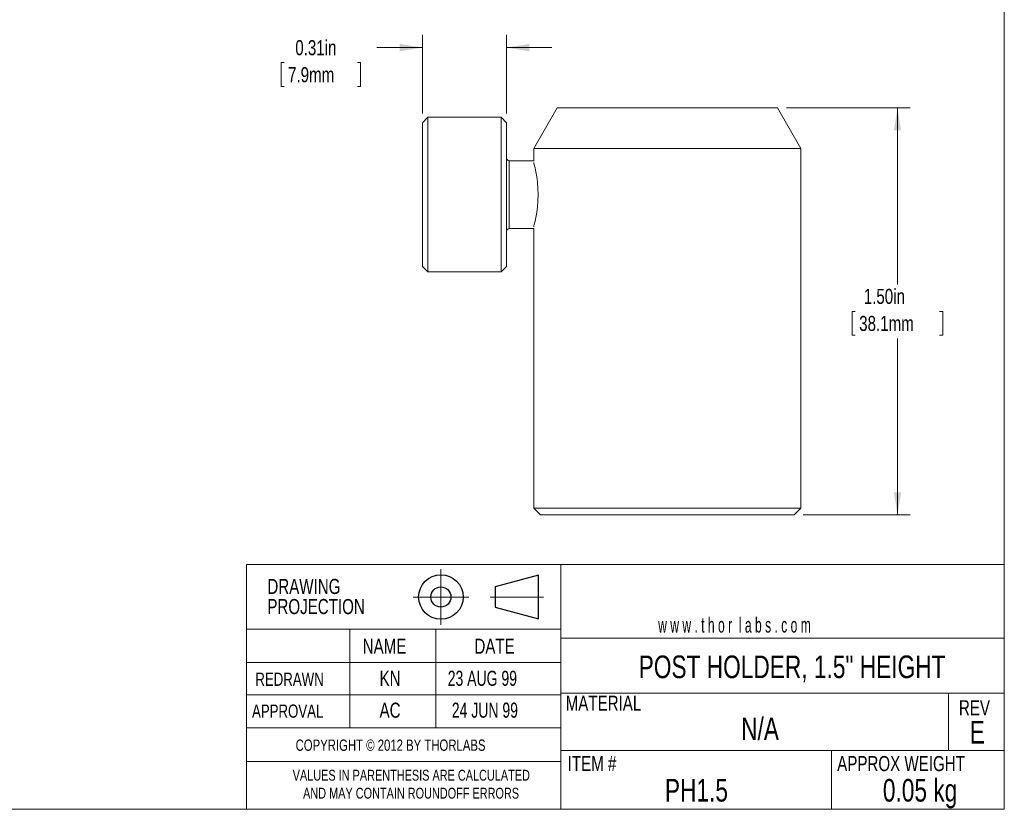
# Model space of a CAD drawing. Header units: inches. Extents: x 0.1 to 10.9, y 0 to 8.5.
# Tile 2 of 7: x 5.5 to 10.9, y 0 to 4.4. Entities that reach past the tile are written whole.
import ezdxf

# ---------------------------------------------------------------- set-up
doc = ezdxf.new("R2010")
doc.units = ezdxf.units.IN
doc.header["$MEASUREMENT"] = 0
doc.header["$PDSIZE"] = -1
doc.linetypes.add('CENTERX2', pattern=[0.8, 0.5, -0.1, 0.1, -0.1])
doc.styles.add('SLDTEXTSTYLE0', font='TXT', dxfattribs={"width": 0.75})
doc.styles.add('SLDTEXTSTYLE1', font='TXT', dxfattribs={"width": 0.694444})
doc.styles.add('SLDTEXTSTYLE2', font='TXT', dxfattribs={"width": 0.6})
doc.dimstyles.new('SLDDIMSTYLE4', dxfattribs={"dimtxt": 0.083333, "dimasz": 0.125, "dimexe": 0, "dimexo": 0.0625, "dimgap": 0.020833, "dimtad": 0, "dimtih": 1, "dimtoh": 1, "dimlfac": 0.666667, "dimrnd": 1e-09, "dimzin": 4, "dimdsep": 46, "dimtxsty": 'SLDTEXTSTYLE0', "dimsah": 1, "dimcen": 0.09, "dimadec": 0, "dimazin": 1, "dimtfac": 1, "dimtofl": 0, "dimtmove": 0, "dimatfit": 3, "dimfxl": 1, "dimfrac": 2, "dimtolj": 1, "dimtzin": 12, "dimarcsym": 0})
doc.dimstyles.new('SLDDIMSTYLE5', dxfattribs={"dimtxt": 0.083333, "dimasz": 0.125, "dimexe": 0, "dimexo": 0.0625, "dimgap": 0.020833, "dimtad": 0, "dimtih": 1, "dimtoh": 1, "dimlfac": 0.666667, "dimrnd": 1e-09, "dimzin": 12, "dimdsep": 46, "dimtxsty": 'SLDTEXTSTYLE0', "dimsah": 1, "dimcen": 0.09, "dimadec": 0, "dimazin": 3, "dimtfac": 1, "dimtmove": 0, "dimatfit": 0, "dimfxl": 1, "dimfrac": 2, "dimtolj": 1, "dimtzin": 12, "dimarcsym": 0})

# ---------------------------------------------------------------- blocks, each defined once
blk = doc.blocks.new('Third Angle Projection Block')
at = {"color": 7, "linetype": 'CENTERX2', "lineweight": 0}
for p, q in [((3.9951, 0.9376), (3.9951, 0.5538)), ((3.8033, 0.7457), (4.187, 0.7457)), ((4.3361, 0.7457), (4.7029, 0.7457))]:
    blk.add_line(p, q, dxfattribs=at)
at = {"color": 7, "linetype": 'Continuous', "lineweight": 30}
for p, q in [((4.6701, 0.8957), (4.3701, 0.8153)), ((4.6701, 0.5957), (4.6701, 0.8957)), ((4.3701, 0.8153), (4.3701, 0.6761)), ((4.3701, 0.6761), (4.6701, 0.5957))]:
    blk.add_line(p, q, dxfattribs=at)
for radius in [0.1536, 0.0696]:
    blk.add_circle((3.9951, 0.7457), radius, dxfattribs=at)
at = {"color": 7, "linetype": 'Continuous', "lineweight": 0}
blk.add_point((3.9951, 0.7457), dxfattribs=at)
blk = doc.blocks.new('SW_NOTE_0')
at = {"color": 0, "linetype": 'Continuous', "lineweight": 0, "char_height": 0.06, "attachment_point": 2, "style": 'SLDTEXTSTYLE0'}
for s, insert in [('VALUES IN PARENTHESIS ARE CALCULATED', (0.7837, 0.0773)), ('AND MAY CONTAIN ROUNDOFF ERRORS', (0.7826, -0.022))]:
    blk.add_mtext(s, dxfattribs=dict(at, insert=insert))
blk = doc.blocks.new('SW_NOTE_1')
at = {"color": 0, "linetype": 'Continuous', "lineweight": 0, "char_height": 0.08333, "attachment_point": 1, "style": 'SLDTEXTSTYLE0'}
for s, insert in [('DRAWING', (0, 0.1074)), ('PROJECTION', (0, -0.0037))]:
    blk.add_mtext(s, dxfattribs=dict(at, insert=insert))
blk = doc.blocks.new('*D12')
at = {"color": 7, "linetype": 'Continuous', "lineweight": 0}
for p, q in [((9.7403, 3.9108), (10.4242, 3.9108)), ((10.3542, 3.9108), (10.3542, 2.9351)), ((10.1212, 2.7858), (10.1043, 2.7858)), ((10.1043, 2.7858), (10.1043, 2.6534)), ((10.5872, 2.7858), (10.6041, 2.7858)), ((10.6041, 2.7858), (10.6041, 2.6534)), ((10.1043, 2.6534), (10.1212, 2.6534)), ((10.3542, 1.6608), (10.3542, 2.6365)), ((10.6041, 2.6534), (10.5872, 2.6534)), ((9.8327, 1.6608), (10.4242, 1.6608))]:
    blk.add_line(p, q, dxfattribs=at)
for points in [[(10.3542, 3.9108), (10.3342, 3.7858), (10.3742, 3.7858)], [(10.3542, 1.6608), (10.3742, 1.7858), (10.3342, 1.7858)]]:
    blk.add_solid(points, dxfattribs=at)
at = {"color": 7, "linetype": 'Continuous', "lineweight": 0, "char_height": 0.08333, "attachment_point": 1, "style": 'SLDTEXTSTYLE0'}
for s, insert in [('1.50in', (10.1677, 2.9102, 0.0059)), ('38.1mm', (10.1423, 2.7608, 0.0059))]:
    blk.add_mtext(s, dxfattribs=dict(at, insert=insert))
blk = doc.blocks.new('*D13')
at = {"color": 7, "linetype": 'Continuous', "lineweight": 0}
for p, q in [((7.7288, 3.8783), (7.7288, 4.3132)), ((8.1938, 3.8783), (8.1938, 4.3132)), ((7.7288, 4.2432), (7.4775, 4.2432)), ((8.1938, 4.2432), (8.4438, 4.2432)), ((6.9652, 4.1601), (6.9483, 4.1601)), ((6.9483, 4.1601), (6.9483, 4.0277)), ((7.3696, 4.1601), (7.3865, 4.1601)), ((7.3865, 4.1601), (7.3865, 4.0277)), ((6.9483, 4.0277), (6.9652, 4.0277)), ((7.3865, 4.0277), (7.3696, 4.0277))]:
    blk.add_line(p, q, dxfattribs=at)
for points in [[(7.7288, 4.2432), (7.6038, 4.2632), (7.6038, 4.2232)], [(8.1938, 4.2432), (8.3188, 4.2232), (8.3188, 4.2632)]]:
    blk.add_solid(points, dxfattribs=at)
at = {"color": 7, "linetype": 'Continuous', "lineweight": 0, "char_height": 0.08333, "attachment_point": 1, "style": 'SLDTEXTSTYLE0'}
for s, insert in [('0.31in', (7.0262, 4.2844, 0.0059)), ('7.9mm', (6.9863, 4.1351, 0.0059))]:
    blk.add_mtext(s, dxfattribs=dict(at, insert=insert))

msp = doc.modelspace()

# ---------------------------------------------------------------- linework, layer by layer
at = {"color": 7, "linetype": 'Continuous', "lineweight": 0}
for p, q in [((10.9445, 0.0356), (10.9445, 8.4506)), ((8.4737, 3.9108), (8.3438, 3.6858)), ((8.4737, 3.9108), (9.6903, 3.9108)), ((9.8202, 3.6858), (9.6903, 3.9108)), ((7.7588, 3.8583), (7.7288, 3.8283)), ((7.7288, 3.0333), (7.7288, 3.8283)), ((8.1638, 3.8583), (7.7588, 3.8583)), ((7.7588, 3.0033), (7.7588, 3.8583)), ((8.1938, 3.8283), (8.1638, 3.8583)), ((8.1638, 3.0033), (8.1638, 3.8583)), ((8.1938, 3.0333), (8.1938, 3.8283)), ((7.7288, 3.7594), (7.7287, 3.7594)), ((7.7288, 3.6806), (7.7287, 3.6806)), ((8.3438, 3.6858), (8.3438, 3.6183)), ((9.8202, 3.6858), (8.3438, 3.6858)), ((9.8202, 1.6983), (9.8202, 3.6858)), ((8.3438, 3.6183), (8.2088, 3.6183)), ((7.7287, 3.5769), (7.7288, 3.5769)), ((7.7287, 3.4593), (7.7288, 3.4593)), ((7.7287, 3.4369), (7.7288, 3.4369)), ((7.7288, 3.3413), (7.7287, 3.3413)), ((7.7287, 3.3023), (7.7288, 3.3023)), ((7.7287, 3.2284), (7.7288, 3.2284)), ((8.2088, 3.2433), (8.3438, 3.2433)), ((8.3438, 3.2433), (8.3438, 1.6983)), ((7.7287, 3.1985), (7.7288, 3.1985)), ((7.7288, 3.1814), (7.7287, 3.1814)), ((7.7288, 3.1574), (7.7287, 3.1574)), ((7.7287, 3.1282), (7.7288, 3.1282)), ((7.7288, 3.0333), (7.7588, 3.0033)), ((7.7588, 3.0033), (8.1638, 3.0033)), ((8.1638, 3.0033), (8.1938, 3.0333)), ((10.9445, 1.3874), (10.9445, 1.9698)), ((8.3438, 1.6983), (8.3813, 1.6608)), ((8.3438, 1.6983), (9.8202, 1.6983)), ((9.7827, 1.6608), (9.8202, 1.6983)), ((9.7827, 1.6608), (8.3813, 1.6608)), ((6.7572, 0.2977), (6.7572, 1.3874)), ((6.7572, 1.3874), (8.4938, 1.3874)), ((8.4938, 1.3874), (8.4938, 0.0356)), ((8.4938, 1.3874), (10.9445, 1.3874)), ((6.7572, 0.4841), (6.7572, 1.0302)), ((6.7572, 0.0356), (6.7572, 1.0302)), ((8.4938, 1.0302), (6.7572, 1.0302)), ((7.3281, 1.0302), (7.3281, 0.4841)), ((7.8037, 1.0302), (7.8037, 0.4841)), ((8.4938, 0.98), (10.9445, 0.98)), ((8.4938, 0.846), (6.7572, 0.846)), ((8.4938, 0.6662), (6.7572, 0.6662)), ((8.4938, 0.6756), (10.9445, 0.6756)), ((10.6365, 0.6756), (10.6365, 0.3599)), ((8.4938, 0.4841), (6.7572, 0.4841)), ((6.7572, 0.4841), (6.7572, 0.2977)), ((8.4938, 0.3599), (10.9445, 0.3599)), ((9.9901, 0.3599), (9.9901, 0.0356)), ((6.7572, 0.2977), (8.4938, 0.2977)), ((10.9445, 0.0356), (0.0622, 0.0356))]:
    msp.add_line(p, q, dxfattribs=at)
at = {"color": 8, "linetype": 'Continuous', "lineweight": 0}
msp.add_line((8.2088, 3.2433), (8.2088, 3.6183), dxfattribs=at)
at = {"color": 7, "linetype": 'Continuous', "lineweight": 0, "flags": 128}
msp.add_lwpolyline([(8.3438, 3.6084), (8.3438, 3.6085), (8.3447, 3.605), (8.3473, 3.5947), (8.3512, 3.5783), (8.3558, 3.5564), (8.3604, 3.5296), (8.3643, 3.4988), (8.367, 3.4652), (8.3679, 3.4307), (8.367, 3.3963), (8.3643, 3.3626), (8.3603, 3.3319), (8.3558, 3.3051), (8.3512, 3.2833), (8.3473, 3.2669), (8.3447, 3.2566), (8.3438, 3.2532), (8.3438, 3.2532)], dxfattribs=at)
at = {"color": 7, "linetype": 'Continuous', "lineweight": 0}
for centre, start, end in [((8.2088, 3.6333), 180, 270), ((8.2088, 3.2283), 90, 180)]:
    msp.add_arc(centre, 0.015, start, end, dxfattribs=at)

# ---------------------------------------------------------------- block references
at = {"color": 7, "linetype": 'Continuous', "xscale": 0.8, "yscale": 0.8, "zscale": 0.8}
msp.add_blockref('Third Angle Projection Block', (4.6349, 0.6109), dxfattribs=at)
at = {"color": 7, "linetype": 'Continuous', "lineweight": 0}
for name, p in [('SW_NOTE_1', (6.872, 1.2001)), ('SW_NOTE_0', (6.8836, 0.1754))]:
    msp.add_blockref(name, p, dxfattribs=at)

# ---------------------------------------------------------------- texts
for s, insert, char_height, attachment_point, style in [('w w w . t h o r  l a b s . c o m', (9.0316, 1.0943), 0.083333, 1, 'SLDTEXTSTYLE2'), ('NAME', (7.3987, 0.9772), 0.08333, 1, 'SLDTEXTSTYLE0'), ('DATE', (8.0163, 0.9772), 0.08333, 1, 'SLDTEXTSTYLE0'), ('POST HOLDER, 1.5" HEIGHT', (9.7716, 0.8842), 0.125, 2, 'SLDTEXTSTYLE0'), ('REDRAWN', (6.8056, 0.7895), 0.07292, 1, 'SLDTEXTSTYLE0'), ('KN', (7.492, 0.7999), 0.08333, 1, 'SLDTEXTSTYLE0'), ('23 AUG 99', (7.8687, 0.7999), 0.08333, 1, 'SLDTEXTSTYLE1'), ('MATERIAL', (8.5205, 0.6624), 0.08333, 1, 'SLDTEXTSTYLE0'), ('APPROVAL', (6.7872, 0.6133), 0.07292, 1, 'SLDTEXTSTYLE0'), ('AC', (7.492, 0.6237), 0.08333, 1, 'SLDTEXTSTYLE0'), ('24 JUN 99', (7.8913, 0.6237), 0.08333, 1, 'SLDTEXTSTYLE1'), ('REV', (10.6936, 0.6373), 0.08333, 1, 'SLDTEXTSTYLE0'), ('N/A', (9.5946, 0.5415), 0.125, 2, 'SLDTEXTSTYLE0'), ('E', (10.7953, 0.5227), 0.125, 2, 'SLDTEXTSTYLE0'), ('COPYRIGHT © 2012 BY THORLABS', (7.0281, 0.42), 0.0625, 1, 'SLDTEXTSTYLE0'), ('ITEM #', (8.5315, 0.3287), 0.08333, 1, 'SLDTEXTSTYLE0'), ('APPROX WEIGHT', (10.0209, 0.3287), 0.083333, 1, 'SLDTEXTSTYLE0'), ('PH1.5', (9.2432, 0.202), 0.125, 2, 'SLDTEXTSTYLE0'), ('0.05 kg', (10.479, 0.202), 0.125, 2, 'SLDTEXTSTYLE0')]:
    msp.add_mtext(s, dxfattribs=dict(at, insert=insert, char_height=char_height, attachment_point=attachment_point, style=style))

# ---------------------------------------------------------------- dimensions: what is measured, and where the dimension line sits
dim = msp.add_linear_dim(base=(8.1938, 4.2432), p1=(7.7288, 3.8283), p2=(8.1938, 3.8283), dimstyle='SLDDIMSTYLE5', dxfattribs=at)
dim.commit()
dim.dimension.update_dxf_attribs({"geometry": '*D13', "text_midpoint": (7.1674, 4.2432), "dimtype": 160})
dim = msp.add_linear_dim(base=(10.3542, 1.6608), p1=(9.6903, 3.9108), p2=(9.7827, 1.6608), angle=90, dimstyle='SLDDIMSTYLE4', dxfattribs=at)
dim.commit()
dim.dimension.update_dxf_attribs({"geometry": '*D12', "text_midpoint": (10.3542, 2.7858), "dimtype": 160})

doc.saveas('drawing.dxf')
